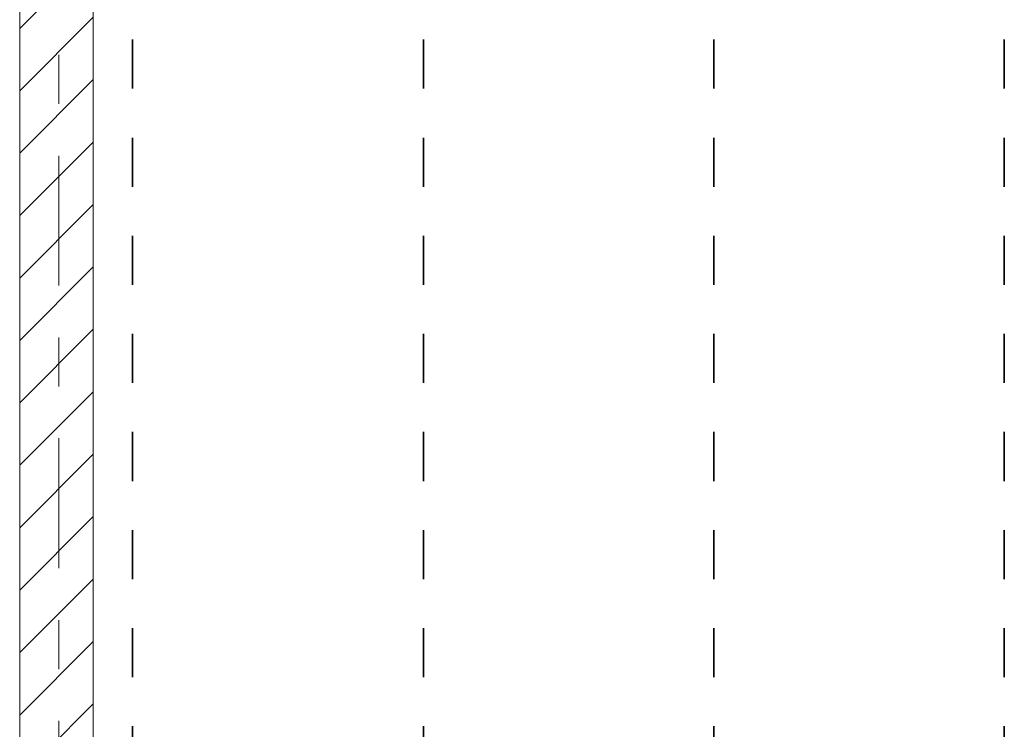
# Model space of a CAD drawing. Header units: metres. Extents: x -3.6 to 84.5, y -11 to 16.8.
# Tile 99 of 229: x 25.6 to 27.7, y 11 to 12.4. Entities that reach past the tile are written whole.
import ezdxf

# ---------------------------------------------------------------- set-up
doc = ezdxf.new("R2010")
doc.units = ezdxf.units.M
doc.header["$MEASUREMENT"] = 0
for name, pattern in [('Achse', [0.2, 0.1, -0.05, 0, -0.05]), ('Strichlinie doppelt', [0.546806, 0.264583, -0.105833, 0.070556, -0.105833]), ('Wipeout_Contour', [1, 0, -1])]:
    doc.linetypes.add(name, pattern=pattern)
for name, color, linetype in [('155 - Bemaßung_ Beschriftung.Ausbau - Deckenelemente', 7, 'Continuous'), ('451 - Universal.Achsen Raster', 7, 'Continuous'), ('605 - Struktur.Wand Innen', 7, 'Continuous')]:
    doc.layers.add(name, color=color, linetype=linetype)

msp = doc.modelspace()

# ---------------------------------------------------------------- linework, layer by layer
at = {"layer": '155 - Bemaßung_ Beschriftung.Ausbau - Deckenelemente', "color": 7, "linetype": 'Achse', "lineweight": 35}
for p, q in [((25.88, 12.99), (25.88, 8.51)), ((26.473, 12.99), (26.473, 8.51)), ((27.064, 12.99), (27.064, 8.51)), ((27.656, 12.99), (27.656, 8.51))]:
    msp.add_line(p, q, dxfattribs=at)

# ---------------------------------------------------------------- wipeouts: each hides what was drawn before it
at = {"color": 254, "linetype": 'Wipeout_Contour', "lineweight": 0, "ltscale": 111.855358}
msp.add_wipeout([(25.8, 13), (25.65, 13), (25.65, 8.6), (25.8, 8.6)], dxfattribs=at).dxf.layer = '605 - Struktur.Wand Innen'

# ---------------------------------------------------------------- next in the draw order: hatches: boundary and pattern name
at = {"layer": '605 - Struktur.Wand Innen', "linetype": 'Continuous', "lineweight": 0, "true_color": 0x000000}
h = msp.add_hatch(dxfattribs=at)
h.set_pattern_fill('MW_Ziegel_0001', color=18, style=0, pattern_type=2)
h.set_pattern_definition([(45, (0, 0), (-0.0636396, 0.0636396), [])])
h.paths.add_polyline_path([(25.8, 13), (25.65, 13), (25.65, 8.6), (25.8, 8.6)])

# ---------------------------------------------------------------- next in the draw order: linework, layer by layer
at = {"layer": '451 - Universal.Achsen Raster', "color": 160, "linetype": 'Strichlinie doppelt', "lineweight": 9, "true_color": 0x3232ff}
msp.add_line((25.73, -10.585), (25.73, 16.355), dxfattribs=at)
at = {"layer": '605 - Struktur.Wand Innen', "color": 7, "linetype": 'Continuous', "lineweight": 18, "flags": 128}
for points in [[(25.65, 13), (25.65, 8.6)], [(25.8, 8.6), (25.8, 13)]]:
    msp.add_lwpolyline(points, dxfattribs=at)

doc.saveas('drawing.dxf')
